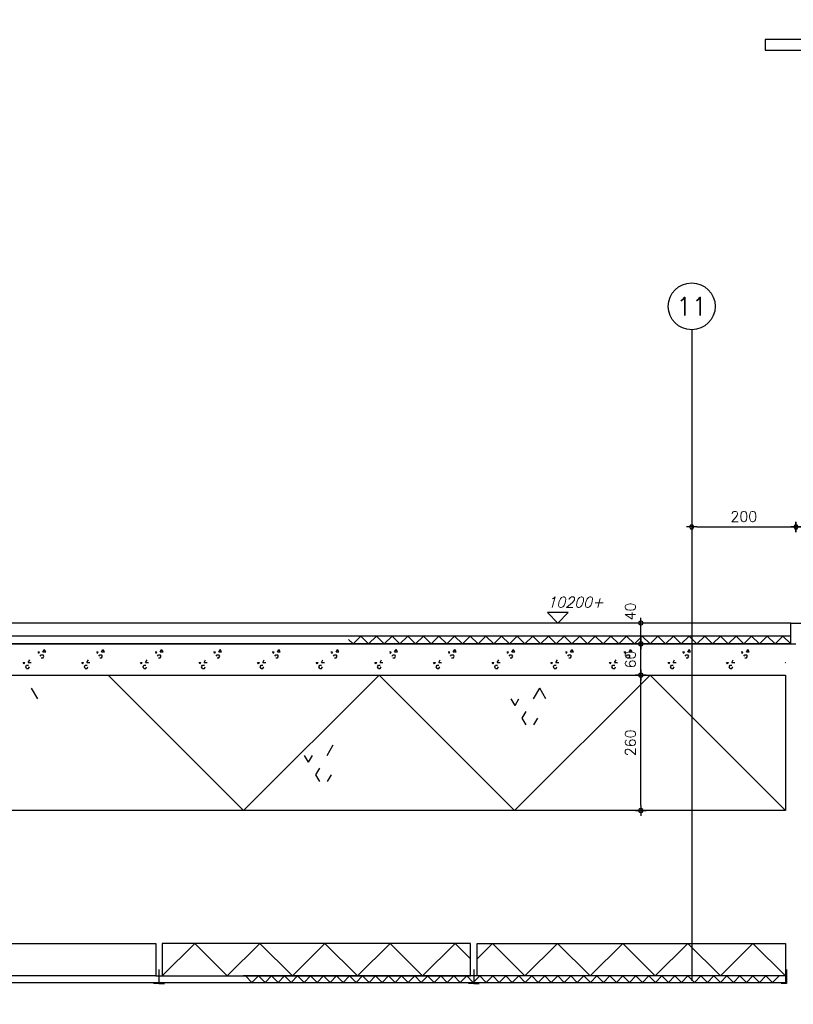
# Model space of a CAD drawing. Extents: x -152209 to 159908, y 32091 to 111955.
# Tile 17 of 59: x -136737 to -135253, y 65118 to 67008. Entities that reach past the tile are written whole.
import ezdxf
from ezdxf.enums import TextEntityAlignment as Align

# ---------------------------------------------------------------- set-up
doc = ezdxf.new("R2010")
doc.units = 0
doc.header["$LTSCALE"] = 1000
doc.header["$MEASUREMENT"] = 0
doc.header["$PDSIZE"] = 1
doc.linetypes.add('XA3ONDD$0$HIDDEN', pattern=[0.375, 0.25, -0.125])
doc.linetypes.add('XDETV133$0$CENTER', pattern=[2, 1.25, -0.25, 0.25, -0.25])
doc.layers.get('0').update_dxf_attribs({"linetype": 'CONTINUOUS'})
doc.layers.get('DEFPOINTS').update_dxf_attribs({"linetype": 'CONTINUOUS'})
for name, color, linetype in [('BIB', 7, 'CONTINUOUS'), ('XA3ONDD$0$ALGEM-ARC', 15, 'CONTINUOUS'), ('XA3ONDD$0$BETON-ARC', 15, 'CONTINUOUS'), ('XA3ONDD$0$BETON-DRS', 7, 'CONTINUOUS'), ('XA3ONDD$0$GLAS-ARC', 4, 'CONTINUOUS'), ('XA3ONDD$0$HOUT-ARC', 15, 'CONTINUOUS'), ('XA3ONDD$0$HOUT-AZ', 15, 'CONTINUOUS'), ('XA3ONDD$0$HOUT-DRS', 4, 'CONTINUOUS'), ('XA3ONDD$0$KUNST-DRS', 4, 'CONTINUOUS'), ('XDETV133$0$ALUM-DRS', 4, 'CONTINUOUS'), ('XDETV133$0$BETON-ARC', 15, 'CONTINUOUS'), ('XDETV133$0$BETON-DRS', 7, 'CONTINUOUS'), ('XDETV133$0$BIB', 7, 'CONTINUOUS'), ('XDETV133$0$DIMMTP', 1, 'CONTINUOUS'), ('XDETV133$0$HOUT-DRS', 4, 'CONTINUOUS'), ('XDETV133$0$ISOL-ALG', 3, 'CONTINUOUS'), ('XDETV133$0$ISOL-ARC', 15, 'CONTINUOUS'), ('XDETV133$0$PEILM', 3, 'CONTINUOUS'), ('XDETV133$0$STEEN-DRS', 7, 'CONTINUOUS'), ('XDETV133$0$STRAMIEN', 1, 'XDETV133$0$CENTER'), ('XDETV133$0$STRAMIENCIRCEL', 2, 'CONTINUOUS'), ('XDETV133$0$STRAMIENNR', 4, 'CONTINUOUS')]:
    doc.layers.add(name, color=color, linetype=linetype)
doc.styles.get("Standard").update_dxf_attribs({"font": 'simplex'})
doc.styles.add('XDETV133$0$STANDARD', font='simplex')
doc.dimstyles.get("Standard").update_dxf_attribs({"dimtxt": 0.18, "dimasz": 0.18, "dimexe": 0.18, "dimexo": 0.0625, "dimgap": 0.09, "dimtad": 0, "dimtih": 1, "dimtoh": 1, "dimdec": 4, "dimzin": 0, "dimdsep": 46, "dimtxsty": 'Standard', "dimcen": 0.09, "dimadec": 0, "dimazin": 0, "dimtfac": 1, "dimtdec": 4, "dimtofl": 0, "dimtmove": 0, "dimatfit": 3, "dimfxl": 0, "dimtolj": 1, "dimtzin": 0, "dimarcsym": 0})

# ---------------------------------------------------------------- blocks, each defined once
blk = doc.blocks.new('XDETV133$0$STRMNNR')
at = {"layer": 'XDETV133$0$STRAMIENCIRCEL'}
blk.add_circle((0, 0), 4.5, dxfattribs=at)
at = {"layer": 'XDETV133$0$STRAMIENNR', "style": 'XDETV133$0$STANDARD'}
blk.add_attdef('NR', text='', height=3.5, dxfattribs=at).set_placement((0, 0), align=Align.MIDDLE_CENTER)
blk = doc.blocks.new('XDETV133$0$DIMBWK')
for points in [[(-1, 0), (1, 0)], [(0, -1), (0, 1)]]:
    blk.add_lwpolyline(points)
blk.add_lwpolyline([(-0.22, 0.37), (-0.43, 0), (-0.22, -0.37), (0.22, -0.37), (0.43, 0), (0.22, 0.37)], close=True)
blk = doc.blocks.new('*D130')
at = {"color": 1, "linetype": 'ByBlock'}
blk.add_line((10, -817.8), (190, -817.8), dxfattribs=at)
at = {"layer": 'DEFPOINTS', "color": 0, "linetype": 'ByBlock'}
for p in [(0, -798.1), (200, -800.6), (200, -817.8)]:
    blk.add_point(p, dxfattribs=at)
at = {"color": 1, "linetype": 'ByBlock', "xscale": 10, "yscale": 10, "zscale": 10, "rotation": 180}
blk.add_blockref('XDETV133$0$DIMBWK', (0, -817.8), dxfattribs=at)
at = {"color": 1, "linetype": 'ByBlock', "xscale": 10, "yscale": 10, "zscale": 10}
blk.add_blockref('XDETV133$0$DIMBWK', (200, -817.8), dxfattribs=at)
at = {"color": 3, "linetype": 'ByBlock', "style": 'XDETV133$0$STANDARD'}
blk.add_text('200', height=20, dxfattribs=at).set_placement((100, -797.8), align=Align.MIDDLE_CENTER)
blk = doc.blocks.new('*D131')
at = {"color": 1, "linetype": 'ByBlock'}
blk.add_line((210, -896.5), (340, -896.5), dxfattribs=at)
at = {"layer": 'DEFPOINTS', "color": 0, "linetype": 'ByBlock'}
for p in [(350, -404.6), (200, -886.6), (350, -896.5)]:
    blk.add_point(p, dxfattribs=at)
at = {"color": 1, "linetype": 'ByBlock', "xscale": 10, "yscale": 10, "zscale": 10, "rotation": 180}
blk.add_blockref('XDETV133$0$DIMBWK', (200, -896.5), dxfattribs=at)
at = {"color": 1, "linetype": 'ByBlock', "xscale": 10, "yscale": 10, "zscale": 10}
blk.add_blockref('XDETV133$0$DIMBWK', (350, -896.5), dxfattribs=at)
at = {"color": 3, "linetype": 'ByBlock', "style": 'XDETV133$0$STANDARD'}
blk.add_text('150', height=20, dxfattribs=at).set_placement((275, -876.5), align=Align.MIDDLE_CENTER)
blk = doc.blocks.new('*X135')
at = {"color": 0}
for p, q in [((886.2, 634.6), (889.6, 634.6)), ((887.9, 631.6), (889.6, 634.6)), ((891.1, 626.1), (892.9, 629)), ((892.9, 629), (896.3, 629)), ((896.1, 634.6), (898.8, 639.4)), ((896.1, 634.6), (901.6, 634.6)), ((898, 626.1), (896.3, 629)), ((896.3, 623.1), (898, 626.1)), ((901.6, 634.6), (898.8, 639.4)), ((998.7, 634.6), (1002.1, 634.6)), ((1000.4, 631.6), (1002.1, 634.6)), ((1003.6, 626.1), (1005.4, 629)), ((1005.4, 629), (1008.8, 629)), ((1008.6, 634.6), (1011.3, 639.4)), ((1008.6, 634.6), (1014.1, 634.6)), ((1010.5, 626.1), (1008.8, 629)), ((1008.8, 623.1), (1010.5, 626.1)), ((1014.1, 634.6), (1011.3, 639.4)), ((1111.2, 634.6), (1114.6, 634.6)), ((1112.9, 631.6), (1114.6, 634.6)), ((1116.1, 626.1), (1117.9, 629)), ((1117.9, 629), (1121.3, 629)), ((1121.1, 634.6), (1123.8, 639.4)), ((1121.1, 634.6), (1126.6, 634.6)), ((1123, 626.1), (1121.3, 629)), ((1121.3, 623.1), (1123, 626.1)), ((1126.6, 634.6), (1123.8, 639.4)), ((1223.7, 634.6), (1227.1, 634.6)), ((1225.4, 631.6), (1227.1, 634.6)), ((1228.6, 626.1), (1230.4, 629)), ((1230.4, 629), (1233.8, 629)), ((1233.6, 634.6), (1236.3, 639.4)), ((1233.6, 634.6), (1239.1, 634.6)), ((1235.5, 626.1), (1233.8, 629)), ((1233.8, 623.1), (1235.5, 626.1)), ((1239.1, 634.6), (1236.3, 639.4)), ((1336.2, 634.6), (1339.6, 634.6)), ((1337.9, 631.6), (1339.6, 634.6)), ((1341.1, 626.1), (1342.9, 629)), ((1342.9, 629), (1346.3, 629)), ((1346.1, 634.6), (1348.8, 639.4)), ((1346.1, 634.6), (1351.6, 634.6)), ((1348, 626.1), (1346.3, 629)), ((1346.3, 623.1), (1348, 626.1)), ((1351.6, 634.6), (1348.8, 639.4)), ((1448.7, 634.6), (1452.1, 634.6)), ((1450.4, 631.6), (1452.1, 634.6)), ((1453.6, 626.1), (1455.4, 629)), ((1455.4, 629), (1458.8, 629)), ((1458.6, 634.6), (1461.3, 639.4)), ((1458.6, 634.6), (1464.1, 634.6)), ((1460.5, 626.1), (1458.8, 629)), ((1458.8, 623.1), (1460.5, 626.1)), ((1464.1, 634.6), (1461.3, 639.4)), ((1561.2, 634.6), (1564.6, 634.6)), ((1562.9, 631.6), (1564.6, 634.6)), ((1566.1, 626.1), (1567.9, 629)), ((1567.9, 629), (1571.3, 629)), ((1571.1, 634.6), (1573.8, 639.4)), ((1571.1, 634.6), (1576.6, 634.6)), ((1573, 626.1), (1571.3, 629)), ((1571.3, 623.1), (1573, 626.1)), ((1576.6, 634.6), (1573.8, 639.4)), ((1673.7, 634.6), (1677.1, 634.6)), ((1675.4, 631.6), (1677.1, 634.6)), ((1678.6, 626.1), (1680.4, 629)), ((1680.4, 629), (1683.8, 629)), ((1683.6, 634.6), (1686.3, 639.4)), ((1683.6, 634.6), (1689.1, 634.6)), ((1685.5, 626.1), (1683.8, 629)), ((1683.8, 623.1), (1685.5, 626.1)), ((1689.1, 634.6), (1686.3, 639.4)), ((1786.2, 634.6), (1789.6, 634.6)), ((1787.9, 631.6), (1789.6, 634.6)), ((1791.1, 626.1), (1792.9, 629)), ((1792.9, 629), (1796.3, 629)), ((1796.1, 634.6), (1798.8, 639.4)), ((1796.1, 634.6), (1801.6, 634.6)), ((1798, 626.1), (1796.3, 629)), ((1796.3, 623.1), (1798, 626.1)), ((1801.6, 634.6), (1798.8, 639.4)), ((1898.7, 634.6), (1902.1, 634.6)), ((1900.4, 631.6), (1902.1, 634.6)), ((1903.6, 626.1), (1905.4, 629)), ((1905.4, 629), (1908.8, 629)), ((1908.6, 634.6), (1911.3, 639.4)), ((1908.6, 634.6), (1914.1, 634.6)), ((1910.5, 626.1), (1908.8, 629)), ((1908.8, 623.1), (1910.5, 626.1)), ((1914.1, 634.6), (1911.3, 639.4)), ((2011.2, 634.6), (2014.6, 634.6)), ((2012.9, 631.6), (2014.6, 634.6)), ((2016.1, 626.1), (2017.9, 629)), ((2017.9, 629), (2021.3, 629)), ((2021.1, 634.6), (2023.8, 639.4)), ((2021.1, 634.6), (2026.6, 634.6)), ((2023, 626.1), (2021.3, 629)), ((2021.3, 623.1), (2023, 626.1)), ((2026.6, 634.6), (2023.8, 639.4)), ((2123.7, 634.6), (2127.1, 634.6)), ((2125.4, 631.6), (2127.1, 634.6)), ((2128.6, 626.1), (2130.4, 629)), ((2130.4, 629), (2133.8, 629)), ((2133.6, 634.6), (2136.3, 639.4)), ((2133.6, 634.6), (2139.1, 634.6)), ((2135.5, 626.1), (2133.8, 629)), ((2133.8, 623.1), (2135.5, 626.1)), ((2139.1, 634.6), (2136.3, 639.4)), ((2236.2, 634.6), (2239.6, 634.6)), ((2237.9, 631.6), (2239.6, 634.6)), ((2241.1, 626.1), (2242.9, 629)), ((2242.9, 629), (2246.3, 629)), ((2246.1, 634.6), (2248.8, 639.4)), ((2246.1, 634.6), (2251.6, 634.6)), ((2248, 626.1), (2246.3, 629)), ((2246.3, 623.1), (2248, 626.1)), ((2251.6, 634.6), (2248.8, 639.4)), ((858.2, 614.3), (861.7, 614.3)), ((860, 611.3), (858.2, 614.3)), ((860, 611.3), (861.7, 614.3)), ((863.2, 605.7), (864.9, 608.7)), ((864.9, 602.7), (863.2, 605.7)), ((864.9, 608.7), (868.4, 608.7)), ((868.1, 614.3), (870.9, 619)), ((868.1, 614.3), (873.7, 614.3)), ((868.4, 602.7), (870.1, 605.7)), ((892.9, 623.1), (896.3, 623.1)), ((970.7, 614.3), (974.2, 614.3)), ((972.5, 611.3), (970.7, 614.3)), ((972.5, 611.3), (974.2, 614.3)), ((975.7, 605.7), (977.4, 608.7)), ((977.4, 602.7), (975.7, 605.7)), ((977.4, 608.7), (980.9, 608.7)), ((980.6, 614.3), (983.4, 619)), ((980.6, 614.3), (986.2, 614.3)), ((980.9, 602.7), (982.6, 605.7)), ((1005.4, 623.1), (1008.8, 623.1)), ((1083.2, 614.3), (1086.7, 614.3)), ((1085, 611.3), (1083.2, 614.3)), ((1085, 611.3), (1086.7, 614.3)), ((1088.2, 605.7), (1089.9, 608.7)), ((1089.9, 602.7), (1088.2, 605.7)), ((1089.9, 608.7), (1093.4, 608.7)), ((1093.1, 614.3), (1095.9, 619)), ((1093.1, 614.3), (1098.7, 614.3)), ((1093.4, 602.7), (1095.1, 605.7)), ((1117.9, 623.1), (1121.3, 623.1)), ((1195.7, 614.3), (1199.2, 614.3)), ((1197.5, 611.3), (1195.7, 614.3)), ((1197.5, 611.3), (1199.2, 614.3)), ((1200.7, 605.7), (1202.4, 608.7)), ((1202.4, 602.7), (1200.7, 605.7)), ((1202.4, 608.7), (1205.9, 608.7)), ((1205.6, 614.3), (1208.4, 619)), ((1205.6, 614.3), (1211.2, 614.3)), ((1205.9, 602.7), (1207.6, 605.7)), ((1230.4, 623.1), (1233.8, 623.1)), ((1308.2, 614.3), (1311.7, 614.3)), ((1310, 611.3), (1308.2, 614.3)), ((1310, 611.3), (1311.7, 614.3)), ((1313.2, 605.7), (1314.9, 608.7)), ((1314.9, 602.7), (1313.2, 605.7)), ((1314.9, 608.7), (1318.4, 608.7)), ((1318.1, 614.3), (1320.9, 619)), ((1318.1, 614.3), (1323.7, 614.3)), ((1318.4, 602.7), (1320.1, 605.7)), ((1342.9, 623.1), (1346.3, 623.1)), ((1420.7, 614.3), (1424.2, 614.3)), ((1422.5, 611.3), (1420.7, 614.3)), ((1422.5, 611.3), (1424.2, 614.3)), ((1425.7, 605.7), (1427.4, 608.7)), ((1427.4, 602.7), (1425.7, 605.7)), ((1427.4, 608.7), (1430.9, 608.7)), ((1430.6, 614.3), (1433.4, 619)), ((1430.6, 614.3), (1436.2, 614.3)), ((1430.9, 602.7), (1432.6, 605.7)), ((1455.4, 623.1), (1458.8, 623.1)), ((1533.2, 614.3), (1536.7, 614.3)), ((1535, 611.3), (1533.2, 614.3)), ((1535, 611.3), (1536.7, 614.3)), ((1538.2, 605.7), (1539.9, 608.7)), ((1539.9, 602.7), (1538.2, 605.7)), ((1539.9, 608.7), (1543.4, 608.7)), ((1543.1, 614.3), (1545.9, 619)), ((1543.1, 614.3), (1548.7, 614.3)), ((1543.4, 602.7), (1545.1, 605.7)), ((1567.9, 623.1), (1571.3, 623.1)), ((1645.7, 614.3), (1649.2, 614.3)), ((1647.5, 611.3), (1645.7, 614.3)), ((1647.5, 611.3), (1649.2, 614.3)), ((1650.7, 605.7), (1652.4, 608.7)), ((1652.4, 602.7), (1650.7, 605.7)), ((1652.4, 608.7), (1655.9, 608.7)), ((1655.6, 614.3), (1658.4, 619)), ((1655.6, 614.3), (1661.2, 614.3)), ((1655.9, 602.7), (1657.6, 605.7)), ((1680.4, 623.1), (1683.8, 623.1)), ((1758.2, 614.3), (1761.7, 614.3)), ((1760, 611.3), (1758.2, 614.3)), ((1760, 611.3), (1761.7, 614.3)), ((1763.2, 605.7), (1764.9, 608.7)), ((1764.9, 602.7), (1763.2, 605.7)), ((1764.9, 608.7), (1768.4, 608.7)), ((1768.1, 614.3), (1770.9, 619)), ((1768.1, 614.3), (1773.7, 614.3)), ((1768.4, 602.7), (1770.1, 605.7)), ((1792.9, 623.1), (1796.3, 623.1)), ((1870.7, 614.3), (1874.2, 614.3)), ((1872.5, 611.3), (1870.7, 614.3)), ((1872.5, 611.3), (1874.2, 614.3)), ((1875.7, 605.7), (1877.4, 608.7)), ((1877.4, 602.7), (1875.7, 605.7)), ((1877.4, 608.7), (1880.9, 608.7)), ((1880.6, 614.3), (1883.4, 619)), ((1880.6, 614.3), (1886.2, 614.3)), ((1880.9, 602.7), (1882.6, 605.7)), ((1905.4, 623.1), (1908.8, 623.1)), ((1983.2, 614.3), (1986.7, 614.3)), ((1985, 611.3), (1983.2, 614.3)), ((1985, 611.3), (1986.7, 614.3)), ((1988.2, 605.7), (1989.9, 608.7)), ((1989.9, 602.7), (1988.2, 605.7)), ((1989.9, 608.7), (1993.4, 608.7)), ((1993.1, 614.3), (1995.9, 619)), ((1993.1, 614.3), (1998.7, 614.3)), ((1993.4, 602.7), (1995.1, 605.7)), ((2017.9, 623.1), (2021.3, 623.1)), ((2095.7, 614.3), (2099.2, 614.3)), ((2097.5, 611.3), (2095.7, 614.3)), ((2097.5, 611.3), (2099.2, 614.3)), ((2100.7, 605.7), (2102.4, 608.7)), ((2102.4, 602.7), (2100.7, 605.7)), ((2102.4, 608.7), (2105.9, 608.7)), ((2105.6, 614.3), (2108.4, 619)), ((2105.6, 614.3), (2111.2, 614.3)), ((2105.9, 602.7), (2107.6, 605.7)), ((2130.4, 623.1), (2133.8, 623.1)), ((2208.2, 614.3), (2211.7, 614.3)), ((2210, 611.3), (2208.2, 614.3)), ((2210, 611.3), (2211.7, 614.3)), ((2213.2, 605.7), (2214.9, 608.7)), ((2214.9, 602.7), (2213.2, 605.7)), ((2214.9, 608.7), (2218.4, 608.7)), ((2218.1, 614.3), (2220.9, 619)), ((2218.1, 614.3), (2223.7, 614.3)), ((2218.4, 602.7), (2220.1, 605.7)), ((2242.9, 623.1), (2246.3, 623.1)), ((2320.7, 614.3), (2321.2, 614.3)), ((2321.2, 613.5), (2320.7, 614.3)), ((864.9, 602.7), (868.4, 602.7)), ((977.4, 602.7), (980.9, 602.7)), ((1089.9, 602.7), (1093.4, 602.7)), ((1202.4, 602.7), (1205.9, 602.7)), ((1314.9, 602.7), (1318.4, 602.7)), ((1427.4, 602.7), (1430.9, 602.7)), ((1539.9, 602.7), (1543.4, 602.7)), ((1652.4, 602.7), (1655.9, 602.7)), ((1764.9, 602.7), (1768.4, 602.7)), ((1877.4, 602.7), (1880.9, 602.7)), ((1989.9, 602.7), (1993.4, 602.7)), ((2102.4, 602.7), (2105.9, 602.7)), ((2214.9, 602.7), (2218.4, 602.7))]:
    blk.add_line(p, q, dxfattribs=at)
blk = doc.blocks.new('*X136')
at = {"color": 0}
for p, q in [((-860, -390), (-1120, -130)), ((-860, -390), (-600, -130)), ((-340, -390), (-600, -130)), ((-340, -390), (-80, -130)), ((180, -390), (-80, -130)), ((-1254.7, -175.5), (-1266.7, -154.8)), ((-303.6, -175.5), (-291.7, -154.8)), ((-279.7, -175.5), (-291.7, -154.8)), ((-339, -188.4), (-346.5, -175.5)), ((-339, -188.4), (-331.6, -175.5)), ((-325.1, -212.6), (-317.6, -199.7)), ((-317.6, -225.6), (-325.1, -212.6)), ((-302.7, -225.6), (-295.2, -212.6)), ((-699.9, -284.5), (-687.9, -263.8)), ((-735.3, -297.4), (-742.8, -284.5)), ((-735.3, -297.4), (-727.8, -284.5)), ((-721.3, -321.6), (-713.9, -308.7)), ((-713.9, -334.5), (-721.3, -321.6)), ((-698.9, -334.5), (-691.5, -321.6))]:
    blk.add_line(p, q, dxfattribs=at)
blk = doc.blocks.new('*X140')
at = {"color": 0}
for p, q in [((0, 0), (15, 15)), ((30, 0), (15, 15)), ((30, 0), (45, 15)), ((60, 0), (45, 15)), ((60, 0), (75, 15)), ((90, 0), (75, 15)), ((90, 0), (105, 15)), ((120, 0), (105, 15)), ((120, 0), (135, 15)), ((150, 0), (135, 15)), ((150, 0), (165, 15)), ((180, 0), (165, 15)), ((180, 0), (195, 15)), ((210, 0), (195, 15)), ((210, 0), (225, 15)), ((240, 0), (225, 15)), ((240, 0), (255, 15)), ((270, 0), (255, 15)), ((270, 0), (285, 15)), ((300, 0), (285, 15)), ((300, 0), (315, 15)), ((330, 0), (315, 15)), ((330, 0), (345, 15)), ((360, 0), (345, 15)), ((360, 0), (375, 15)), ((390, 0), (375, 15)), ((390, 0), (405, 15)), ((420, 0), (405, 15)), ((420, 0), (435, 15)), ((450, 0), (435, 15)), ((450, 0), (465, 15)), ((480, 0), (465, 15)), ((480, 0), (495, 15)), ((510, 0), (495, 15)), ((510, 0), (525, 15)), ((540, 0), (525, 15)), ((540, 0), (555, 15)), ((570, 0), (555, 15)), ((570, 0), (585, 15)), ((600, 0), (585, 15)), ((600, 0), (615, 15)), ((630, 0), (615, 15)), ((630, 0), (645, 15)), ((660, 0), (645, 15)), ((660, 0), (675, 15)), ((690, 0), (675, 15)), ((690, 0), (705, 15)), ((720, 0), (705, 15)), ((720, 0), (735, 15)), ((750, 0), (735, 15)), ((750, 0), (765, 15)), ((780, 0), (765, 15)), ((780, 0), (795, 15)), ((810, 0), (795, 15)), ((810, 0), (825, 15)), ((840, 0), (825, 15)), ((840, 0), (848.6, 8.6))]:
    blk.add_line(p, q, dxfattribs=at)
blk = doc.blocks.new('XDETV133$0$PEILM')
blk.add_line((2, 0), (-8.22, 0))
blk.add_lwpolyline([(0, 0), (2, 2), (-2, 2)], close=True)
at = {"style": 'XDETV133$0$STANDARD', "oblique": 15}
blk.add_attdef('PEILM', (-2, 3), '', height=2, dxfattribs=at)
blk = doc.blocks.new('*D144')
at = {"color": 1, "linetype": 'ByBlock'}
blk.add_line((-97.6, -310), (-97.6, -70), dxfattribs=at)
at = {"layer": 'DEFPOINTS', "color": 0, "linetype": 'ByBlock'}
for p in [(-121.6, -60), (-97.6, -60), (-97.6, -320)]:
    blk.add_point(p, dxfattribs=at)
at = {"color": 1, "linetype": 'ByBlock', "xscale": 10, "yscale": 10, "zscale": 10}
for p, rotation in [((-97.6, -60), 90), ((-97.6, -320), 270)]:
    blk.add_blockref('XDETV133$0$DIMBWK', p, dxfattribs=dict(at, rotation=rotation))
at = {"color": 3, "linetype": 'ByBlock', "style": 'XDETV133$0$STANDARD'}
blk.add_text('260', height=20, rotation=90, dxfattribs=at).set_placement((-117.6, -190), align=Align.MIDDLE_CENTER)
blk = doc.blocks.new('*D145')
at = {"color": 1, "linetype": 'ByBlock'}
blk.add_line((-97.6, -50), (-97.6, -10), dxfattribs=at)
at = {"layer": 'DEFPOINTS', "color": 0, "linetype": 'ByBlock'}
for p in [(-97.6, 0), (-95.4, 0), (-121.6, -60)]:
    blk.add_point(p, dxfattribs=at)
at = {"color": 1, "linetype": 'ByBlock', "xscale": 10, "yscale": 10, "zscale": 10}
for p, rotation in [((-97.6, 0), 90), ((-97.6, -60), 270)]:
    blk.add_blockref('XDETV133$0$DIMBWK', p, dxfattribs=dict(at, rotation=rotation))
at = {"color": 3, "linetype": 'ByBlock', "style": 'XDETV133$0$STANDARD'}
blk.add_text('60', height=20, rotation=90, dxfattribs=at).set_placement((-117.6, -30), align=Align.MIDDLE_CENTER)
blk = doc.blocks.new('*D146')
at = {"color": 1, "linetype": 'ByBlock'}
blk.add_line((-97.6, 10), (-97.6, 30), dxfattribs=at)
at = {"layer": 'DEFPOINTS', "color": 0, "linetype": 'ByBlock'}
for p in [(-97.6, 40), (-94.8, 40), (-95.4, 0)]:
    blk.add_point(p, dxfattribs=at)
at = {"color": 1, "linetype": 'ByBlock', "xscale": 10, "yscale": 10, "zscale": 10}
for p, rotation in [((-97.6, 40), 90), ((-97.6, 0), 270)]:
    blk.add_blockref('XDETV133$0$DIMBWK', p, dxfattribs=dict(at, rotation=rotation))
at = {"color": 3, "linetype": 'ByBlock', "style": 'XDETV133$0$STANDARD'}
blk.add_text('40', height=20, rotation=90, dxfattribs=at).set_placement((-117.6, 62.1), align=Align.MIDDLE_CENTER)
blk = doc.blocks.new('*X147')
at = {"color": 0}
for p, q in [((-452.9, -474.2), (-423.3, -444.6)), ((-360.8, -507.1), (-423.3, -444.6)), ((-360.8, -507.1), (-298.3, -444.6)), ((-235.8, -507.1), (-298.3, -444.6)), ((-235.8, -507.1), (-173.3, -444.6)), ((-110.8, -507.1), (-173.3, -444.6)), ((-110.8, -507.1), (-48.3, -444.6)), ((14.2, -507.1), (-48.3, -444.6)), ((14.2, -507.1), (76.7, -444.6)), ((139.2, -507.1), (76.7, -444.6))]:
    blk.add_line(p, q, dxfattribs=at)
blk = doc.blocks.new('*X148')
at = {"color": 0}
for p, q in [((-884.7, -519.6), (-897.2, -507.1)), ((-884.7, -519.6), (-872.2, -507.1)), ((-859.7, -519.6), (-872.2, -507.1)), ((-859.7, -519.6), (-847.2, -507.1)), ((-834.7, -519.6), (-847.2, -507.1)), ((-834.7, -519.6), (-822.2, -507.1)), ((-809.8, -519.6), (-822.3, -507.1)), ((-809.8, -519.6), (-797.3, -507.1)), ((-784.8, -519.6), (-797.3, -507.1)), ((-784.8, -519.6), (-772.3, -507.1)), ((-759.8, -519.6), (-772.3, -507.1)), ((-759.8, -519.6), (-747.3, -507.1)), ((-734.8, -519.6), (-747.3, -507.1)), ((-734.8, -519.6), (-722.3, -507.1)), ((-709.9, -519.6), (-722.4, -507.1)), ((-709.9, -519.6), (-697.4, -507.1)), ((-684.9, -519.6), (-697.4, -507.1)), ((-684.9, -519.6), (-672.4, -507.1)), ((-659.9, -519.6), (-672.4, -507.1)), ((-659.9, -519.6), (-647.4, -507.1)), ((-635, -519.6), (-647.5, -507.1)), ((-635, -519.6), (-622.5, -507.1)), ((-610, -519.6), (-622.5, -507.1)), ((-610, -519.6), (-597.5, -507.1)), ((-585, -519.6), (-597.5, -507.1)), ((-585, -519.6), (-572.5, -507.1)), ((-560, -519.6), (-572.5, -507.1)), ((-560, -519.6), (-547.5, -507.1)), ((-535.1, -519.6), (-547.6, -507.1)), ((-535.1, -519.6), (-522.6, -507.1)), ((-510.1, -519.6), (-522.6, -507.1)), ((-510.1, -519.6), (-497.6, -507.1)), ((-485.1, -519.6), (-497.6, -507.1)), ((-485.1, -519.6), (-472.6, -507.1)), ((-460.2, -519.6), (-472.7, -507.1)), ((-460.2, -519.6), (-447.7, -507.1)), ((-435.2, -519.6), (-447.7, -507.1)), ((-435.2, -519.6), (-422.7, -507.1)), ((-410.2, -519.6), (-422.7, -507.1)), ((-410.2, -519.6), (-397.7, -507.1)), ((-385.2, -519.6), (-397.7, -507.1)), ((-385.2, -519.6), (-372.7, -507.1)), ((-360.3, -519.6), (-372.8, -507.1)), ((-360.3, -519.6), (-347.8, -507.1)), ((-335.3, -519.6), (-347.8, -507.1)), ((-335.3, -519.6), (-322.8, -507.1)), ((-310.3, -519.6), (-322.8, -507.1)), ((-310.3, -519.6), (-297.8, -507.1)), ((-285.4, -519.6), (-297.9, -507.1)), ((-285.4, -519.6), (-272.9, -507.1)), ((-260.4, -519.6), (-272.9, -507.1)), ((-260.4, -519.6), (-247.9, -507.1)), ((-235.4, -519.6), (-247.9, -507.1)), ((-235.4, -519.6), (-222.9, -507.1)), ((-210.4, -519.6), (-222.9, -507.1)), ((-210.4, -519.6), (-197.9, -507.1)), ((-185.5, -519.6), (-198, -507.1)), ((-185.5, -519.6), (-173, -507.1)), ((-160.5, -519.6), (-173, -507.1)), ((-160.5, -519.6), (-148, -507.1)), ((-135.5, -519.6), (-148, -507.1)), ((-135.5, -519.6), (-123, -507.1)), ((-110.6, -519.6), (-123.1, -507.1)), ((-110.6, -519.6), (-98.1, -507.1)), ((-85.6, -519.6), (-98.1, -507.1)), ((-85.6, -519.6), (-73.1, -507.1)), ((-60.6, -519.6), (-73.1, -507.1)), ((-60.6, -519.6), (-48.1, -507.1)), ((-35.6, -519.6), (-48.1, -507.1)), ((-35.6, -519.6), (-23.1, -507.1)), ((-10.7, -519.6), (-23.2, -507.1)), ((-10.7, -519.6), (1.8, -507.1)), ((14.3, -519.6), (1.8, -507.1)), ((14.3, -519.6), (26.8, -507.1)), ((39.3, -519.6), (26.8, -507.1)), ((39.3, -519.6), (51.8, -507.1)), ((64.2, -519.6), (51.7, -507.1)), ((64.2, -519.6), (76.7, -507.1)), ((89.2, -519.6), (76.7, -507.1)), ((89.2, -519.6), (101.7, -507.1)), ((114.2, -519.6), (101.7, -507.1)), ((114.2, -519.6), (126.7, -507.1))]:
    blk.add_line(p, q, dxfattribs=at)
blk = doc.blocks.new('*X155')
at = {"color": 0, "linetype": 'Continuous'}
for p, q in [((352.8, 1100.4), (352.8, 1100.4)), ((357.9, 1104.2), (357.9, 1104.2)), ((370.3, 1102.3), (370.3, 1102.3)), ((372.1, 1100.6), (372.1, 1100.6)), ((350.8, 1083.9), (350.8, 1083.9)), ((352.8, 1082.1), (352.8, 1082.1)), ((356.7, 1078.1), (356.7, 1078.1)), ((358, 1082.8), (358, 1082.8)), ((358.6, 1084.9), (358.6, 1084.9)), ((366.1, 1083.9), (366.1, 1083.9)), ((368, 1090.7), (368, 1090.7)), ((370.6, 1094.2), (370.6, 1094.2)), ((359.2, 1065.7), (359.2, 1065.7)), ((360.7, 1074.8), (360.7, 1074.8)), ((360.9, 1075.4), (360.9, 1075.4)), ((362.6, 1073.1), (362.6, 1073.1)), ((371.2, 1074.9), (371.2, 1074.9)), ((371.3, 1065.1), (371.3, 1065.1)), ((375.3, 1059.2), (375.3, 1059.2)), ((376.1, 1065.7), (376.1, 1065.7)), ((385.4, 1066), (385.4, 1066)), ((388.9, 1061), (388.9, 1061)), ((394.1, 1061.7), (394.1, 1061.7)), ((402.2, 1062.7), (402.2, 1062.7)), ((407.2, 1065.8), (407.2, 1065.8)), ((410.9, 1065.9), (410.9, 1065.9)), ((411.3, 1064.8), (411.3, 1064.8)), ((413.1, 1063.1), (413.1, 1063.1)), ((415.8, 1064.5), (415.8, 1064.5)), ((351.2, 1047.2), (351.2, 1047.2)), ((353, 1045.5), (353, 1045.5)), ((353, 1040.6), (353, 1040.6)), ((359.8, 1046.4), (359.8, 1046.4)), ((362, 1057.4), (362, 1057.4)), ((364.7, 1053), (364.7, 1053)), ((367.2, 1058.1), (367.2, 1058.1)), ((369, 1050.3), (369, 1050.3)), ((371.9, 1055.7), (371.9, 1055.7)), ((381.2, 1056), (381.2, 1056)), ((383.1, 1054.3), (383.1, 1054.3)), ((384.1, 1040.7), (384.1, 1040.7)), ((386, 1046.7), (386, 1046.7)), ((391.8, 1046.3), (391.8, 1046.3)), ((395.9, 1053.1), (395.9, 1053.1)), ((398.9, 1056.6), (398.9, 1056.6)), ((400.1, 1050.4), (400.1, 1050.4)), ((411.6, 1046.6), (411.6, 1046.6)), ((415.3, 1040.7), (415.3, 1040.7)), ((421.8, 1055.1), (421.8, 1055.1)), ((425.1, 1057), (425.1, 1057)), ((425.1, 1039.8), (425.1, 1039.8)), ((427, 1053.1), (427, 1053.1)), ((430.3, 1040.5), (430.3, 1040.5)), ((431.2, 1050.5), (431.2, 1050.5)), ((431.8, 1046), (431.8, 1046)), ((433.6, 1044.3), (433.6, 1044.3)), ((438.4, 1041.6), (438.4, 1041.6)), ((438.6, 1047.6), (438.6, 1047.6)), ((446.4, 1040.8), (446.4, 1040.8)), ((450.6, 1056.8), (450.6, 1056.8)), ((452, 1043.4), (452, 1043.4)), ((457.2, 1044.1), (457.2, 1044.1)), ((458.2, 1053.2), (458.2, 1053.2)), ((461.8, 1054.8), (461.8, 1054.8)), ((462.4, 1050.5), (462.4, 1050.5)), ((463.7, 1053.1), (463.7, 1053.1)), ((464.8, 1047.9), (464.8, 1047.9)), ((465.3, 1045.1), (465.3, 1045.1)), ((472.4, 1045.1), (472.4, 1045.1)), ((477.6, 1057.8), (477.6, 1057.8)), ((477.6, 1040.8), (477.6, 1040.8)), ((478.9, 1046.9), (478.9, 1046.9)), ((484.1, 1047.6), (484.1, 1047.6)), ((489.3, 1053.3), (489.3, 1053.3)), ((490.3, 1047.8), (490.3, 1047.8)), ((492.2, 1048.7), (492.2, 1048.7)), ((493.5, 1050.6), (493.5, 1050.6)), ((502.5, 1053.9), (502.5, 1053.9)), ((505.8, 1050.5), (505.8, 1050.5)), ((508.7, 1040.9), (508.7, 1040.9)), ((511, 1051.2), (511, 1051.2)), ((512.4, 1044.8), (512.4, 1044.8)), ((514.2, 1043.1), (514.2, 1043.1)), ((517.3, 1048.8), (517.3, 1048.8)), ((519.1, 1052.2), (519.1, 1052.2)), ((520.5, 1053.3), (520.5, 1053.3)), ((524.7, 1050.6), (524.7, 1050.6)), ((539.9, 1040.9), (539.9, 1040.9)), ((543.5, 1049.1), (543.5, 1049.1)), ((553, 1043.9), (553, 1043.9)), ((557, 1039.7), (557, 1039.7)), ((571, 1041), (571, 1041)), ((583.2, 1040.1), (583.2, 1040.1)), ((593, 1043.5), (593, 1043.5)), ((594.9, 1041.8), (594.9, 1041.8)), ((357.6, 1031), (357.6, 1031)), ((360.4, 1027.1), (360.4, 1027.1)), ((361.7, 1037.5), (361.7, 1037.5)), ((371.2, 1032.7), (371.2, 1032.7)), ((371.7, 1028.4), (371.7, 1028.4)), ((372.5, 1036.4), (372.5, 1036.4)), ((372.8, 1028), (372.8, 1028)), ((373.5, 1026.7), (373.5, 1026.7)), ((376.4, 1033.4), (376.4, 1033.4)), ((377, 1025.3), (377, 1025.3)), ((384.5, 1034.5), (384.5, 1034.5)), ((386.6, 1027.5), (386.6, 1027.5)), ((398.1, 1036.3), (398.1, 1036.3)), ((399.5, 1037.4), (399.5, 1037.4)), ((401.7, 1037.2), (401.7, 1037.2)), ((403.3, 1037), (403.3, 1037)), ((403.6, 1035.5), (403.6, 1035.5)), ((404, 1028), (404, 1028)), ((408.2, 1025.4), (408.2, 1025.4)), ((411.5, 1038), (411.5, 1038)), ((412.2, 1027.3), (412.2, 1027.3)), ((412.3, 1027.5), (412.3, 1027.5)), ((425.7, 1037.7), (425.7, 1037.7)), ((435.1, 1028.1), (435.1, 1028.1)), ((439.2, 1028.3), (439.2, 1028.3)), ((439.3, 1025.4), (439.3, 1025.4)), ((442.3, 1036.3), (442.3, 1036.3)), ((451.3, 1037.6), (451.3, 1037.6)), ((452.3, 1027.2), (452.3, 1027.2)), ((454.1, 1025.5), (454.1, 1025.5)), ((465.4, 1028.7), (465.4, 1028.7)), ((466.2, 1028.2), (466.2, 1028.2)), ((470.5, 1025.5), (470.5, 1025.5)), ((478.3, 1038.5), (478.3, 1038.5)), ((482.3, 1036), (482.3, 1036)), ((484.2, 1034.3), (484.2, 1034.3)), ((488.1, 1022.2), (488.1, 1022.2)), ((491, 1028.5), (491, 1028.5)), ((492.9, 1026.3), (492.9, 1026.3)), ((493.3, 1022.9), (493.3, 1022.9)), ((497.4, 1028.2), (497.4, 1028.2)), ((501.4, 1024), (501.4, 1024)), ((501.6, 1025.5), (501.6, 1025.5)), ((504.5, 1038.9), (504.5, 1038.9)), ((515, 1025.8), (515, 1025.8)), ((518, 1029.5), (518, 1029.5)), ((520.2, 1026.5), (520.2, 1026.5)), ((522.9, 1035.1), (522.9, 1035.1)), ((528.4, 1027.5), (528.4, 1027.5)), ((528.5, 1028.3), (528.5, 1028.3)), ((530, 1038.8), (530, 1038.8)), ((532.7, 1025.6), (532.7, 1025.6)), ((532.9, 1026), (532.9, 1026)), ((534.7, 1024.3), (534.7, 1024.3)), ((541.9, 1029.3), (541.9, 1029.3)), ((544.1, 1029.8), (544.1, 1029.8)), ((547.1, 1030), (547.1, 1030)), ((555.3, 1031.1), (555.3, 1031.1)), ((559.7, 1028.3), (559.7, 1028.3)), ((563, 1034.7), (563, 1034.7)), ((563.9, 1025.6), (563.9, 1025.6)), ((564.8, 1033.1), (564.8, 1033.1)), ((568.9, 1032.9), (568.9, 1032.9)), ((569.7, 1029.7), (569.7, 1029.7)), ((573.5, 1025.1), (573.5, 1025.1)), ((574.1, 1033.6), (574.1, 1033.6)), ((582.2, 1034.6), (582.2, 1034.6)), ((583.8, 1020.8), (583.8, 1020.8)), ((590.8, 1028.4), (590.8, 1028.4)), ((595, 1025.7), (595, 1025.7)), ((595.8, 1036.4), (595.8, 1036.4)), ((596.7, 1030.7), (596.7, 1030.7)), ((352.1, 1010), (352.1, 1010)), ((353.5, 1004.5), (353.5, 1004.5)), ((358.7, 1005.2), (358.7, 1005.2)), ((361.1, 1015.6), (361.1, 1015.6)), ((361.1, 1007.9), (361.1, 1007.9)), ((366.9, 1006.3), (366.9, 1006.3)), ((373.1, 1017.1), (373.1, 1017.1)), ((380.4, 1008.1), (380.4, 1008.1)), ((380.9, 1002.9), (380.9, 1002.9)), ((382.2, 1018.8), (382.2, 1018.8)), ((385.6, 1008.8), (385.6, 1008.8)), ((387.2, 1008.2), (387.2, 1008.2)), ((392.2, 1015.6), (392.2, 1015.6)), ((392.2, 1009.6), (392.2, 1009.6)), ((393.8, 1009.8), (393.8, 1009.8)), ((394, 1008), (394, 1008)), ((400.1, 1018.1), (400.1, 1018.1)), ((407.4, 1011.6), (407.4, 1011.6)), ((412, 1003), (412, 1003)), ((412.6, 1012.3), (412.6, 1012.3)), ((412.8, 1008.1), (412.8, 1008.1)), ((420.7, 1013.4), (420.7, 1013.4)), ((422.2, 1018.4), (422.2, 1018.4)), ((423.4, 1015.7), (423.4, 1015.7)), ((424.1, 1016.7), (424.1, 1016.7)), ((426.3, 1018.4), (426.3, 1018.4)), ((432.8, 1008.8), (432.8, 1008.8)), ((434.3, 1015.2), (434.3, 1015.2)), ((439.5, 1015.8), (439.5, 1015.8)), ((439.8, 1009.1), (439.8, 1009.1)), ((443.2, 1003.1), (443.2, 1003.1)), ((447.6, 1016.9), (447.6, 1016.9)), ((451.9, 1018.3), (451.9, 1018.3)), ((454.5, 1015.7), (454.5, 1015.7)), ((461.2, 1018.7), (461.2, 1018.7)), ((462.8, 1017.5), (462.8, 1017.5)), ((466, 1009.4), (466, 1009.4)), ((466.4, 1019.4), (466.4, 1019.4)), ((472.8, 1008.4), (472.8, 1008.4)), ((474.3, 1003.1), (474.3, 1003.1)), ((474.5, 1020.5), (474.5, 1020.5)), ((474.6, 1006.7), (474.6, 1006.7)), ((478.9, 1019.3), (478.9, 1019.3)), ((485.6, 1015.8), (485.6, 1015.8)), ((491.6, 1009.3), (491.6, 1009.3)), ((502.8, 1017.2), (502.8, 1017.2)), ((504.7, 1015.5), (504.7, 1015.5)), ((505.1, 1019.6), (505.1, 1019.6)), ((505.5, 1003.2), (505.5, 1003.2)), ((513.4, 1007.5), (513.4, 1007.5)), ((516.8, 1015.9), (516.8, 1015.9)), ((518.6, 1010.2), (518.6, 1010.2)), ((529.4, 1001.8), (529.4, 1001.8)), ((530.7, 1019.5), (530.7, 1019.5)), ((536.6, 1003.2), (536.6, 1003.2)), ((537.6, 1002.9), (537.6, 1002.9)), ((543.4, 1016.3), (543.4, 1016.3)), ((544.8, 1010.6), (544.8, 1010.6)), ((547.9, 1015.9), (547.9, 1015.9)), ((551.2, 1004.7), (551.2, 1004.7)), ((553.4, 1007.2), (553.4, 1007.2)), ((555.2, 1005.5), (555.2, 1005.5)), ((556.4, 1005.3), (556.4, 1005.3)), ((557.7, 1020.5), (557.7, 1020.5)), ((564.5, 1006.4), (564.5, 1006.4)), ((567.7, 1003.3), (567.7, 1003.3)), ((570.4, 1010.4), (570.4, 1010.4)), ((579.1, 1016), (579.1, 1016)), ((583.3, 1008.9), (583.3, 1008.9)), ((583.5, 1016), (583.5, 1016)), ((585.3, 1014.3), (585.3, 1014.3)), ((591.4, 1010), (591.4, 1010)), ((594, 1006.3), (594, 1006.3)), ((597.4, 1011.4), (597.4, 1011.4)), ((362.1, 1000.9), (362.1, 1000.9)), ((524.2, 1001.1), (524.2, 1001.1)), ((558.3, 1001.2), (558.3, 1001.2))]:
    blk.add_line(p, q, dxfattribs=at)
blk = doc.blocks.new('*X157')
at = {"color": 0, "linetype": 'Continuous'}
for p, q in [((235.8, 1155.1), (270.8, 1190)), ((235.8, 1172.7), (253.1, 1190)), ((299.6, 1114.6), (235.8, 1178.4)), ((235.9, 1137.4), (288.4, 1190)), ((236.1, 1120), (289.1, 1173)), ((311.3, 1120.6), (241.9, 1190)), ((329, 1120.6), (259.6, 1190)), ((289.1, 1178.2), (277.2, 1190)), ((296.5, 1100), (235.8, 1160.7)), ((245.9, 1112.1), (302.7, 1168.9)), ((251.5, 1100), (318.2, 1166.8)), ((269.1, 1100), (333.8, 1164.7)), ((346.6, 1120.6), (297.7, 1169.5)), ((307.4, 1120.6), (349.4, 1162.6)), ((364.3, 1120.6), (318.1, 1166.8)), ((325.1, 1120.6), (365, 1160.5)), ((395.9, 1106.7), (338.6, 1164)), ((342.8, 1120.6), (380.6, 1158.4)), ((395.9, 1124.4), (359, 1161.3)), ((360.5, 1120.6), (395.9, 1156)), ((395.9, 1142.1), (379.4, 1158.5)), ((278.9, 1100), (235.9, 1143)), ((373.7, 1116.2), (395.9, 1138.3)), ((241.2, 1120), (235.9, 1125.3)), ((261.2, 1100), (245.9, 1115.3)), ((376.6, 1101.4), (395.9, 1120.7)), ((286.8, 1100), (299.6, 1112.8)), ((384.9, 1100), (374.9, 1110)), ((392.9, 1100), (395.9, 1103))]:
    blk.add_line(p, q, dxfattribs=at)
blk = doc.blocks.new('*X154')
at = {"color": 0, "linetype": 'Continuous'}
for p, q in [((261, 1250.9), (262.4, 1252.4)), ((261, 1233.3), (276, 1248.3)), ((276, 1244.3), (266.5, 1253.7)), ((261, 1197.9), (305, 1241.9)), ((261, 1215.6), (287.3, 1241.9)), ((317, 1185.6), (261, 1241.6)), ((272, 1191.2), (317, 1236.2)), ((317, 1203.3), (278.4, 1241.9)), ((317, 1221), (296.1, 1241.9)), ((317, 1238.6), (313.7, 1241.9)), ((293.7, 1191.2), (261, 1223.9)), ((289.7, 1191.2), (317, 1218.6)), ((276, 1191.2), (261, 1206.2)), ((302, 1185.9), (317, 1200.9)), ((308, 1176.9), (302, 1182.9)), ((310.7, 1176.9), (317, 1183.2))]:
    blk.add_line(p, q, dxfattribs=at)
blk = doc.blocks.new('*X158')
at = {"color": 0, "linetype": 'Continuous'}
for p, q in [((251.2, 2072), (279.4, 2100.2)), ((251.2, 2089.7), (261.7, 2100.2)), ((307.2, 2043.9), (251.2, 2099.9)), ((307.2, 2061.6), (268.6, 2100.2)), ((251.2, 2054.4), (285.3, 2088.4)), ((251.2, 2036.7), (300.4, 2085.9)), ((298.3, 2035.2), (251.2, 2082.2)), ((307.2, 2079.2), (300.6, 2085.9)), ((280.6, 2035.2), (251.2, 2064.5)), ((267.4, 2035.2), (307.2, 2075)), ((266.2, 2031.9), (251.2, 2046.9)), ((285.1, 2035.2), (307.2, 2057.3)), ((257.2, 2023.2), (251.2, 2029.2)), ((255.9, 2023.6), (266.2, 2034)), ((302.8, 2035.2), (307.2, 2039.7))]:
    blk.add_line(p, q, dxfattribs=at)
blk = doc.blocks.new('*X156')
at = {"color": 0, "linetype": 'Continuous'}
for p, q in [((235.8, 2109.6), (350.2, 2224)), ((235.8, 2127.3), (332.5, 2224)), ((235.8, 2145), (314.8, 2224)), ((235.8, 2162.6), (297.1, 2224)), ((235.8, 2180.3), (279.5, 2224)), ((235.8, 2198), (261.8, 2224)), ((235.8, 2215.7), (244.1, 2224)), ((367.2, 2090), (235.8, 2221.4)), ((248.8, 2105), (367.8, 2224)), ((374.8, 2100.1), (250.9, 2224)), ((389.8, 2102.7), (268.6, 2224)), ((402.8, 2107.4), (286.2, 2224)), ((402.8, 2125.1), (303.9, 2224)), ((402.8, 2142.8), (321.6, 2224)), ((406.3, 2157), (339.3, 2224)), ((409.3, 2171.6), (356.9, 2224)), ((349.5, 2090), (235.8, 2203.7)), ((266.5, 2105), (373, 2211.5)), ((284.2, 2105), (386.4, 2207.2)), ((289.2, 2092.3), (402, 2205.1)), ((304.6, 2090), (417.6, 2203.1)), ((322.2, 2090), (433.2, 2201)), ((440, 2158.6), (392.2, 2206.4)), ((440, 2176.3), (412.6, 2203.7)), ((440, 2194), (433, 2201)), ((331.8, 2090), (235.8, 2186.1)), ((420.9, 2171), (440, 2190.1)), ((314.2, 2090), (235.8, 2168.4)), ((406.9, 2157), (407.8, 2157.9)), ((425.3, 2157.7), (440, 2172.4)), ((281.5, 2105), (235.8, 2150.7)), ((339.9, 2090), (402.8, 2152.9)), ((263.8, 2105), (235.8, 2133)), ((357.6, 2090), (402.8, 2135.2)), ((388, 2102.7), (402.8, 2117.5)), ((246.1, 2105), (235.8, 2115.4)), ((296.5, 2090), (289.2, 2097.3))]:
    blk.add_line(p, q, dxfattribs=at)
blk = doc.blocks.new('XA3ONDD')
at = {"layer": 'XA3ONDD$0$ALGEM-ARC', "linetype": 'XA3ONDD$0$HIDDEN'}
blk.add_line((16.2, 2018.7), (542.3, 1260.1), dxfattribs=at)
for start, end in [(93.4773, 124.7431), (273.4773, 304.7431)]:
    blk.add_arc((279.2, 1639.4), 461.6, start, end, dxfattribs=at)
at = {"layer": 'XA3ONDD$0$BETON-DRS'}
blk.add_lwpolyline([(381.9, 1064.8), (373.7, 1100), (350, 1100), (350, 996.1), (569.8, 996.1, -1), (585.7, 996.1), (597.5, 996.1), (597.5, 1040.7)], format="xyb", close=True, dxfattribs=at)
at = {"layer": 'XA3ONDD$0$GLAS-ARC'}
for p, q in [((380, 2213.1), (380, 2500)), ((392, 2213.1), (392, 2500)), ((269.5, 1243.6), (269.5, 2032.9)), ((288.5, 1243.6), (288.5, 2032.9))]:
    blk.add_line(p, q, dxfattribs=at)
blk.add_lwpolyline([(398, 2500), (398, 2213.1), (376, 2213.1), (376, 2500)], dxfattribs=at)
at = {"layer": 'XA3ONDD$0$HOUT-AZ'}
for p, q in [((301, 2224), (301, 2500)), ((440, 2200.1), (440, 2500))]:
    blk.add_line(p, q, dxfattribs=at)
at = {"layer": 'XA3ONDD$0$HOUT-AZ', "linetype": 'Continuous'}
for p, q in [((235.8, 2105), (235.8, 1190)), ((374.8, 2102.7), (374.8, 1160.5)), ((251.2, 1253.6), (251.2, 2029.9)), ((307.2, 1243.6), (307.2, 2025.2))]:
    blk.add_line(p, q, dxfattribs=at)
at = {"layer": 'XA3ONDD$0$HOUT-DRS', "linetype": 'Continuous'}
for p, q in [((235.8, 2224), (235.8, 2157)), ((326, 2224), (235.8, 2224)), ((326, 2157), (326, 2224)), ((326, 2224), (326, 2157)), ((373, 2224), (326, 2224)), ((373, 2209), (373, 2224)), ((440, 2200.1), (373, 2209)), ((440, 2157), (440, 2200.1)), ((235.8, 2157), (326, 2157)), ((235.8, 2157), (319.8, 2157)), ((235.8, 2105), (235.8, 2157)), ((319.8, 2157), (374.8, 2157)), ((326, 2157), (402.8, 2157)), ((402.8, 2157), (407.8, 2157)), ((402.8, 2157), (402.8, 2102.7)), ((407.8, 2171.6), (407.8, 2157)), ((420.6, 2171.6), (407.8, 2171.6)), ((425.5, 2157), (420.6, 2171.6)), ((425.5, 2157), (440, 2157)), ((289.2, 2105), (235.8, 2105)), ((289.2, 2090), (289.2, 2105)), ((374.8, 2090), (374.8, 2102.7)), ((402.8, 2102.7), (374.8, 2102.7)), ((374.8, 2090), (289.2, 2090))]:
    blk.add_line(p, q, dxfattribs=at)
at = {"layer": 'XA3ONDD$0$HOUT-DRS'}
blk.add_line((228, 2105), (228, 2105), dxfattribs=at)
blk.add_lwpolyline([(400.5, 2205.3), (400.5, 2220.6), (402.4, 2222.1), (414.9, 2220.4), (416.8, 2218), (416.8, 2203.2)], dxfattribs=at)
at = {"layer": 'XA3ONDD$0$HOUT-DRS', "linetype": 'Continuous'}
for points in [[(307.2, 2035.2), (307.2, 2085.9), (285.3, 2085.9), (285.3, 2100.2), (251.2, 2100.2), (251.2, 2025.2), (266.2, 2020.2), (266.2, 2035.2)], [(266.2, 1258.6), (266.2, 1243.6), (307.2, 1243.6), (307.2, 1178.6), (292.2, 1178.6), (292.2, 1192.9), (251.2, 1192.9), (251.2, 1253.6)], [(307.2, 1243.6), (307.2, 1253.6), (292.2, 1258.6), (292.2, 1243.6)], [(299.6, 1100), (245.9, 1100), (245.9, 1120), (235.9, 1120), (235.8, 1190), (289.1, 1190), (289.1, 1170.7), (395.9, 1156.3), (395.9, 1100), (376.9, 1100), (372.9, 1120.6), (299.6, 1120.6)]]:
    blk.add_lwpolyline(points, close=True, dxfattribs=at)
at = {"layer": 'XA3ONDD$0$KUNST-DRS', "linetype": 'Continuous'}
blk.add_lwpolyline([(141, 1100), (245.9, 1100), (245.9, 1120), (141, 1120)], close=True, dxfattribs=at)
at = {"layer": 'XA3ONDD$0$BETON-ARC', "linetype": 'Continuous'}
blk.add_blockref('*X155', (0, 0), dxfattribs=at)
at = {"layer": 'XA3ONDD$0$HOUT-ARC', "linetype": 'Continuous'}
for name, p in [('*X156', (0, 0)), ('*X158', (0, 0)), ('*X154', (-9.8, 1.7)), ('*X157', (0, 0))]:
    blk.add_blockref(name, p, dxfattribs=at)
blk = doc.blocks.new('XDETV133')
at = {"layer": 'XDETV133$0$ALUM-DRS'}
for p, q in [((-1022.41921, -624.99991), (-1022.41921, -652.13039)), ((-418.15419, -624.99991), (-418.15419, -652.13039)), ((181.84581, -624.99991), (181.84581, -652.13039)), ((-1022.41921, -652.13039), (-1032.79161, -652.13039)), ((-1022.41921, -652.13039), (-1012.04682, -652.13039)), ((-418.15419, -652.13039), (-428.52658, -652.13039)), ((-418.15419, -652.13039), (-407.78179, -652.13039)), ((181.84581, -652.13039), (171.47342, -652.13039))]:
    blk.add_line(p, q, dxfattribs=at)
at = {"layer": 'XDETV133$0$BETON-DRS'}
for p, q in [((-1700, 0.00009), (200, 0.00009)), ((-1700, -59.99991), (180, -59.99991)), ((180, -59.99991), (180, -319.99991)), ((180, -319.99991), (-1700, -319.99991))]:
    blk.add_line(p, q, dxfattribs=at)
at = {"layer": 'XDETV133$0$HOUT-DRS'}
for p, q in [((190, 40.00009), (-1700, 40.00009)), ((190, 15.00009), (190, 40.00009)), ((190, 15.00009), (-1700, 15.00009))]:
    blk.add_line(p, q, dxfattribs=at)
at = {"layer": 'XDETV133$0$ISOL-ALG'}
for q in [(-1510, 0.00009), (190, 15.00009)]:
    blk.add_line((190, 0.00009), q, dxfattribs=at)
for points in [[(-1028.53005, -637.49991), (-1620.5734, -637.49991), (-1620.5734, -574.99991), (-1028.53005, -574.99991)], [(-1016.30837, -637.49991), (-424.26502, -637.49991), (-424.26502, -574.99991), (-1016.30837, -574.99991)], [(180, -637.49991), (-412.04335, -637.49991), (-412.04335, -574.99991), (180, -574.99991)]]:
    blk.add_lwpolyline(points, close=True, dxfattribs=at)
at = {"layer": 'XDETV133$0$STEEN-DRS'}
for p, q in [((-1028.53005, -637.49991), (-1868.15419, -637.49991)), ((180, -637.49991), (-860.59493, -637.49991)), ((180, -637.49991), (180, -649.99991)), ((-1868.15419, -649.99991), (-1022.41921, -649.99991)), ((-1022.41921, -649.99991), (180, -649.99991))]:
    blk.add_line(p, q, dxfattribs=at)
at = {"layer": 'XDETV133$0$STEEN-DRS', "linetype": 'Continuous'}
blk.add_line((-1028.53005, -637.49991), (-1016.30837, -637.49991), dxfattribs=at)
at = {"layer": 'XDETV133$0$STRAMIEN'}
blk.add_line((0, 602.93268), (0, -1700), dxfattribs=at)
at = {"layer": 'XDETV133$0$STRAMIEN', "linetype": 'XDETV133$0$CENTER'}
blk.add_line((190, 40.00009), (1379.87558, 40.00009), dxfattribs=at)
at = {"layer": 'XDETV133$0$BETON-ARC'}
for name, p in [('*X135', (-2141.19602, -649.89345)), ('*X136', (0, 70))]:
    blk.add_blockref(name, p, dxfattribs=at)
at = {"layer": 'XDETV133$0$BIB', "linetype": 'Continuous'}
blk.add_blockref('XA3ONDD', (0, 40.00009), dxfattribs=at)
at = {"layer": 'XDETV133$0$BIB', "xscale": 10, "yscale": 10, "zscale": 10}
blk.add_blockref('XDETV133$0$STRMNNR', (0, 647.93268), dxfattribs=at).add_auto_attribs({'NR': '11'})
at = {"layer": 'XDETV133$0$ISOL-ARC', "xscale": -1}
for name, p in [('*X140', (190, 0.00009)), ('*X147', (-877.15419, -130.36991))]:
    blk.add_blockref(name, p, dxfattribs=at)
at = {"layer": 'XDETV133$0$ISOL-ARC'}
for name in ['*X147', '*X148']:
    blk.add_blockref(name, (40.84581, -130.36991), dxfattribs=at)
at = {"layer": 'XDETV133$0$PEILM', "linetype": 'Continuous', "xscale": 10, "yscale": 10, "zscale": 10}
blk.add_blockref('XDETV133$0$PEILM', (-256.96655, 40.00009), dxfattribs=at).add_auto_attribs({'PEILM': '10200+'})
at = {"layer": 'XDETV133$0$DIMMTP', "linetype": 'Continuous'}
for base, p1, p2, picture, middle, set_off in [((350, 224.43019), (200, 234.26681), (350, 716.26186), '*D131', (275, 244.43019), (0, 1120.90539)), ((200, 224.43019), (0, 244.10347), (200, 241.6443), '*D130', (100, 244.43019), (0, 1042.21232))]:
    dim = blk.add_linear_dim(base=base, p1=p1, p2=p2, dimstyle='Standard', dxfattribs=at)
    dim.commit()
    dim.dimension.update_dxf_attribs({"geometry": picture, "text_midpoint": middle, "insert": set_off})
dim = blk.add_linear_dim(base=(-97.62845, 40.00009), p1=(-95.38506, 0.00009), p2=(-94.78163, 40.00009), angle=90, dimstyle='Standard', dxfattribs=at)
dim.commit()
dim.dimension.update_dxf_attribs({"geometry": '*D146', "text_midpoint": (-117.62845, 62.13476), "dimtype": 128})
for base, p1, p2, picture, middle in [((-97.62845, 0.00009), (-121.59285, -59.99991), (-95.38506, 0.00009), '*D145', (-117.62845, -29.99991)), ((-97.62845, -59.99991), (-97.62845, -319.99991), (-121.59285, -59.99991), '*D144', (-117.62845, -189.99991))]:
    dim = blk.add_linear_dim(base=base, p1=p1, p2=p2, angle=90, dimstyle='Standard', dxfattribs=at)
    dim.commit()
    dim.dimension.update_dxf_attribs({"geometry": picture, "text_midpoint": middle})

msp = doc.modelspace()

# ---------------------------------------------------------------- block references
at = {"layer": 'BIB'}
msp.add_blockref('XDETV133', (-135447.5, 65809.6), dxfattribs=at)

doc.saveas('drawing.dxf')
